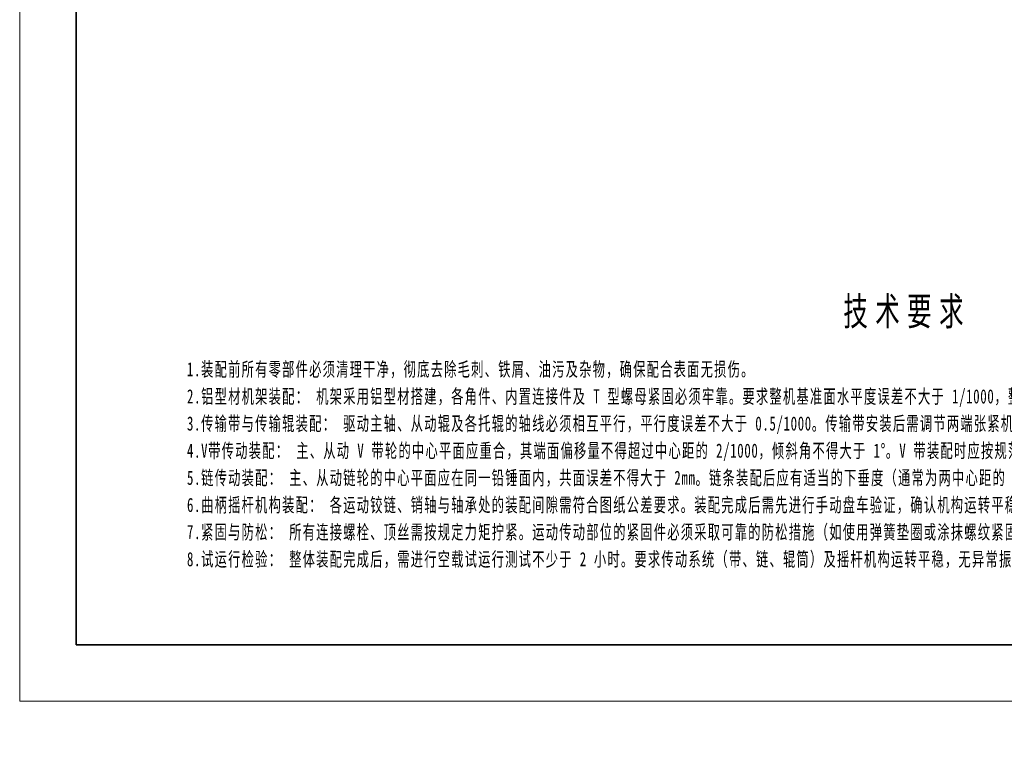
# Model space of a CAD drawing. Header units: millimetres. Extents: x 2945 to 26725, y -1089 to 16127.
# Tile 1 of 150: x 2945 to 9900, y -1089 to 4125. Entities that reach past the tile are written whole.
import ezdxf

# ---------------------------------------------------------------- set-up
doc = ezdxf.new("R2010")
doc.units = ezdxf.units.MM
for name, color, linetype, lineweight in [('尺寸线层', 3, 'Continuous', 18), ('粗实线层', 7, 'Continuous', 35), ('细实线层', 7, 'Continuous', 18)]:
    doc.layers.add(name, color=color, linetype=linetype, lineweight=lineweight)
doc.styles.add('TitleStyle', font='txt', dxfattribs={"width": 0.667})
doc.styles.add('标准', font='txt', dxfattribs={"width": 0.667})

# ---------------------------------------------------------------- blocks, each defined once
blk = doc.blocks.new('$CAXA_FRAME_13B17AC1$')
at = {"layer": '粗实线层'}
for p, q in [((-574.5, 400.5), (-574.5, -400.5)), ((-574.5, -400.5), (574.5, -400.5))]:
    blk.add_line(p, q, dxfattribs=at)
at = {"layer": '细实线层'}
for p, q in [((-594.5, 420.5), (-594.5, -420.5)), ((-594.5, -420.5), (594.5, -420.5))]:
    blk.add_line(p, q, dxfattribs=at)
blk = doc.blocks.new('*X66')
at = {"layer": '尺寸线层', "color": 0, "lineweight": -2, "line_spacing_factor": 1.15057}
for s, insert, char_height, width, attachment_point, style in [('\\T1.3;技术要求', (254.37, 0), 10, 1027.1922, 2, 'TitleStyle'), ('\\T1.1;\\pxi-1,l1;1.装配前所有零部件必须清理干净，彻底去除毛刺、铁屑、油污及杂物，确保配合表面无损伤。\\P2.铝型材机架装配： 机架采用铝型材搭建，各角件、内置连接件及 T 型螺母紧固必须牢靠。要求整机基准面水平度误差不大于 1/1000，整体框架对角线长度差不大于 3mm，确保机架基础刚性。\\P3.传输带与传输辊装配： 驱动主轴、从动辊及各托辊的轴线必须相互平行，平行度误差不大于 0.5/1000。传输带安装后需调节两端张紧机构，保证皮带初拉力适中；运转时不得有跑偏、打滑及边缘刮擦干涉现象。\\P4.V带传动装配： 主、从动 V 带轮的中心平面应重合，其端面偏移量不得超过中心距的 2/1000，倾斜角不得大于 1%%D。V 带装配时应按规范进行张紧，同一带轮上的多根 V 带长度应匹配，受力需均匀。\\P5.链传动装配： 主、从动链轮的中心平面应在同一铅锤面内，共面误差不得大于 2mm。链条装配后应有适当的下垂度（通常为两中心距的 2%~3%），且链卡开口方向应与链条运动方向相反。试运行前需在链节处加注适量润滑油。\\P6.曲柄摇杆机构装配： 各运动铰链、销轴与轴承处的装配间隙需符合图纸公差要求。装配完成后需先进行手动盘车验证，确认机构运转平稳灵活，无卡滞、无死点干涉死锁现象，并在各活动关节处加注润滑脂。\\P7.紧固与防松： 所有连接螺栓、顶丝需按规定力矩拧紧。运动传动部位的紧固件必须采取可靠的防松措施（如使用弹簧垫圈或涂抹螺纹紧固胶）。\\P8.试运行检验： 整体装配完成后，需进行空载试运行测试不少于 2 小时。要求传动系统（带、链、辊筒）及摇杆机构运转平稳，无异常振动与周期性尖锐啸叫声。各轴承与电机减速机部位温升不得超过 35℃，最高表面温度不得超过 70℃。\\P', (0, -23), 5, 513.5961, 1, '标准')]:
    blk.add_mtext(s, dxfattribs=dict(at, insert=insert, char_height=char_height, width=width, attachment_point=attachment_point, style=style))

msp = doc.modelspace()

# ---------------------------------------------------------------- block references
at = {"layer": '尺寸线层', "xscale": 20, "yscale": 20, "zscale": 20}
msp.add_blockref('*X66', (4126.303, 2164.555), dxfattribs=at)
at = {"layer": '粗实线层', "xscale": 20, "yscale": 20, "zscale": 20}
msp.add_blockref('$CAXA_FRAME_13B17AC1$', (14834.531, 7717.01), dxfattribs=at)

doc.saveas('drawing.dxf')
